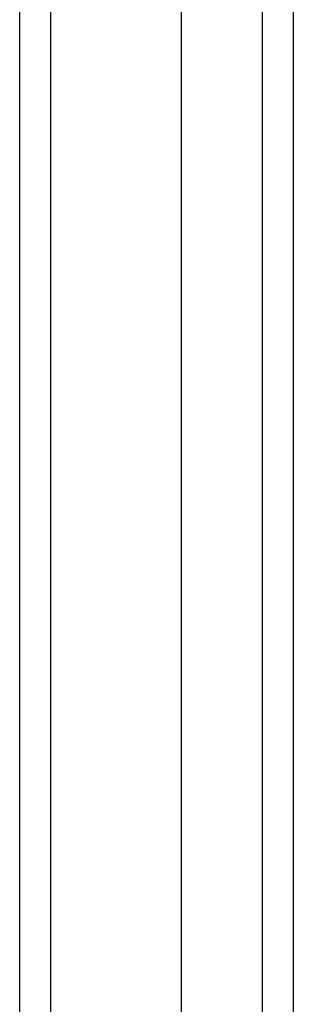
# Model space of a CAD drawing. Header units: inches. Extents: x 48.1 to 120.1, y 31.5 to 55.7.
# Tile 3 of 85: x 48.054 to 48.92, y 49.722 to 52.836. Entities that reach past the tile are written whole.
import ezdxf

# ---------------------------------------------------------------- set-up
doc = ezdxf.new("R2010")
doc.units = ezdxf.units.IN
doc.header["$MEASUREMENT"] = 0
doc.layers.add('Visible Edges(ANSI)', color=7, linetype='Continuous', lineweight=25)
doc.layers.add('Visible Tangent Edges(ANSI)', color=7, linetype='Continuous', lineweight=25)

msp = doc.modelspace()

# ---------------------------------------------------------------- linework, layer by layer
at = {"layer": 'Visible Edges(ANSI)'}
for p, q in [((48.5656, 33.3097), (48.5656, 53.8924)), ((48.0538, 33.475), (48.0538, 53.727)), ((48.92, 53.7039), (48.92, 33.4982))]:
    msp.add_line(p, q, dxfattribs=at)
at = {"layer": 'Visible Tangent Edges(ANSI)'}
for p, q in [((48.1528, 32.7), (48.1528, 54.502)), ((48.821, 53.8339), (48.821, 33.3682))]:
    msp.add_line(p, q, dxfattribs=at)

doc.saveas('drawing.dxf')
